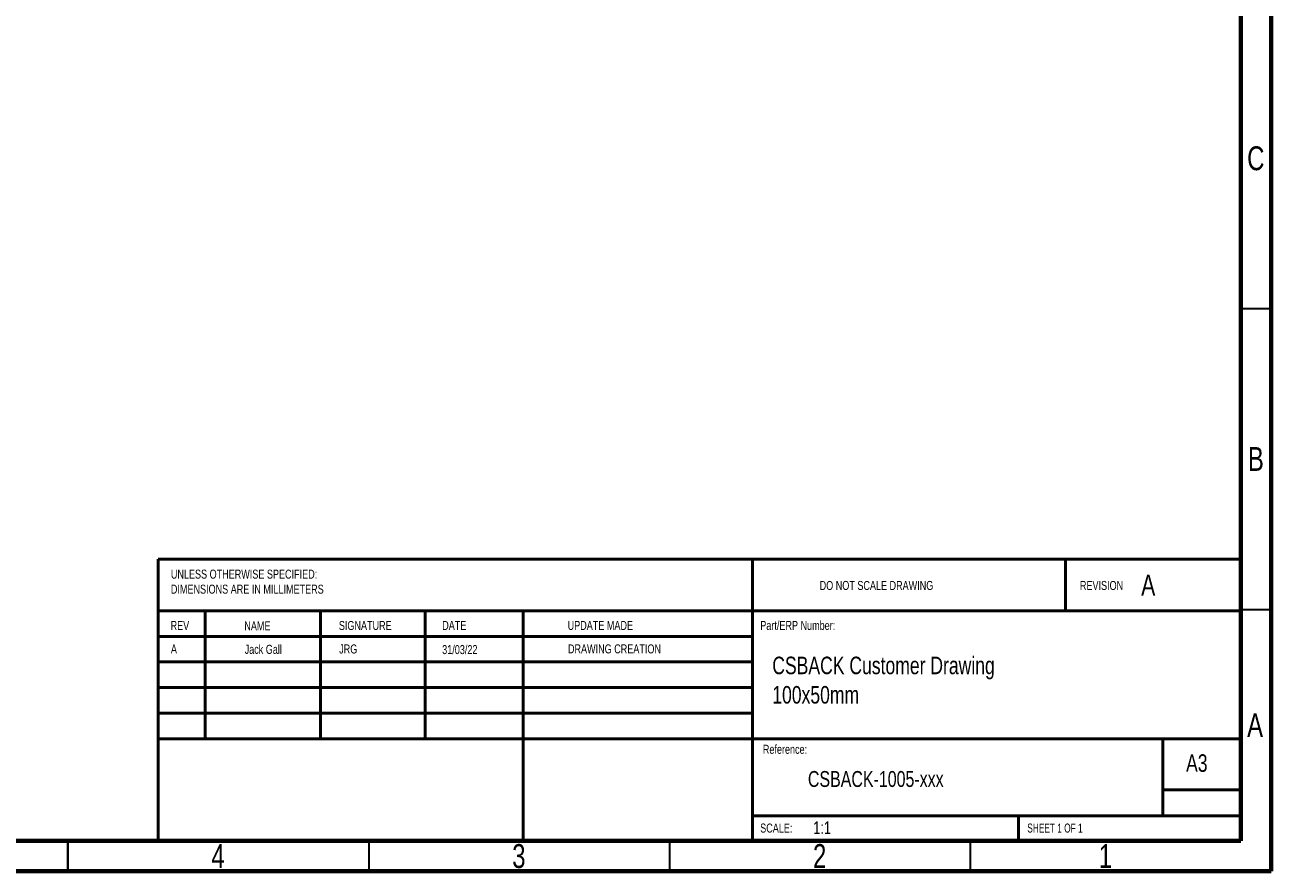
# Model space of a CAD drawing. Header units: millimetres. Extents: x 15 to 415, y 5 to 292.
# Tile 4 of 10: x 208 to 415, y 5 to 146. Entities that reach past the tile are written whole.
import ezdxf

# ---------------------------------------------------------------- set-up
doc = ezdxf.new("R2010")
doc.units = ezdxf.units.MM
doc.styles.add('SLDTEXTSTYLE0', font='TXT', dxfattribs={"width": 0.75})
doc.styles.add('SLDTEXTSTYLE1', font='TXT', dxfattribs={"width": 0.6875})

# ---------------------------------------------------------------- blocks, each defined once
blk = doc.blocks.new('SW_NOTE_0')
at = {"color": 0, "linetype": 'Continuous', "lineweight": 0, "attachment_point": 1, "style": 'SLDTEXTSTYLE0'}
for s, insert, char_height in [('CSBACK Customer Drawing', (0, 3.75), 2.9104), ('100x50mm', (0, -1.13), 2.91)]:
    blk.add_mtext(s, dxfattribs=dict(at, insert=insert, char_height=char_height))
blk = doc.blocks.new('SW_NOTE_0_1')
at = {"color": 0, "linetype": 'Continuous', "lineweight": 0, "char_height": 1.5, "attachment_point": 1, "style": 'SLDTEXTSTYLE0'}
for s, insert in [('UNLESS OTHERWISE SPECIFIED:', (0, 1.93)), ('DIMENSIONS ARE IN MILLIMETERS', (0, -0.57))]:
    blk.add_mtext(s, dxfattribs=dict(at, insert=insert))

msp = doc.modelspace()

# ---------------------------------------------------------------- linework, layer by layer
at = {"color": 7, "linetype": 'Continuous', "lineweight": 70}
for p, q in [((415, 292), (415, 5)), ((410, 287), (410, 10)), ((410, 10), (20, 10)), ((415, 5), (15, 5))]:
    msp.add_line(p, q, dxfattribs=at)
at = {"color": 7, "linetype": 'Continuous', "lineweight": 35}
for p, q in [((410, 98.5), (415, 98.5)), ((410, 48.5), (415, 48.5)), ((215, 5), (215, 10)), ((215, 10), (215, 5)), ((265, 10), (265, 5)), ((315, 10), (315, 5)), ((365, 10), (365, 5))]:
    msp.add_line(p, q, dxfattribs=at)
at = {"color": 7, "linetype": 'Continuous', "lineweight": 50}
for p, q in [((230, 56.849), (410, 56.849)), ((230, 56.849), (230, 10)), ((328.8, 56.849), (328.8, 10)), ((380.8, 48.25), (380.8, 56.849)), ((410, 48.25), (230, 48.25)), ((237.8, 48.25), (237.8, 27)), ((256.991, 48.25), (256.991, 27)), ((274.399, 48.25), (274.399, 27)), ((290.651, 10), (290.651, 48.25)), ((328.8, 44), (230, 44)), ((328.8, 39.75), (230, 39.75)), ((328.8, 35.5), (230, 35.5)), ((328.8, 31.25), (230, 31.25)), ((284.6, 27), (230, 27)), ((284.6, 27), (410, 27)), ((397, 14.25), (397, 27)), ((410, 18.5), (397, 18.5)), ((410, 14.198), (328.8, 14.198)), ((373, 10), (373, 14.25))]:
    msp.add_line(p, q, dxfattribs=at)

# ---------------------------------------------------------------- block references
at = {"color": 7, "linetype": 'Continuous', "lineweight": 0}
for name, p in [('SW_NOTE_0_1', (232.109, 53.173)), ('SW_NOTE_0', (332.083, 36.883))]:
    msp.add_blockref(name, p, dxfattribs=at)

# ---------------------------------------------------------------- texts
for s, insert, char_height, attachment_point, style in [('C', (412.459, 125.454), 3.969, 2, 'SLDTEXTSTYLE0'), ('B', (412.471, 75.481), 3.969, 2, 'SLDTEXTSTYLE0'), ('A', (393.409, 54.286), 3.5, 1, 'SLDTEXTSTYLE0'), ('DO NOT SCALE DRAWING', (339.96, 53.217), 1.5, 1, 'SLDTEXTSTYLE0'), ('REVISION', (383.222, 53.217), 1.5, 1, 'SLDTEXTSTYLE0'), ('REV', (232.062, 46.562), 1.5, 1, 'SLDTEXTSTYLE0'), ('NAME', (244.322, 46.501), 1.5, 1, 'SLDTEXTSTYLE0'), ('SIGNATURE', (260.034, 46.562), 1.5, 1, 'SLDTEXTSTYLE0'), ('DATE', (277.215, 46.576), 1.5, 1, 'SLDTEXTSTYLE0'), ('UPDATE MADE', (298.065, 46.576), 1.5, 1, 'SLDTEXTSTYLE0'), ('Part/ERP Number:', (330.09, 46.576), 1.5, 1, 'SLDTEXTSTYLE0'), ('A', (232.115, 42.665), 1.5, 1, 'SLDTEXTSTYLE0'), ('Jack Gall', (244.375, 42.604), 1.5, 1, 'SLDTEXTSTYLE0'), ('JRG', (260.086, 42.665), 1.5, 1, 'SLDTEXTSTYLE0'), ('31/03/22', (277.215, 42.561), 1.5, 1, 'SLDTEXTSTYLE0'), ('DRAWING CREATION', (298.118, 42.679), 1.5, 1, 'SLDTEXTSTYLE0'), ('A', (412.34, 31.231), 3.969, 2, 'SLDTEXTSTYLE0'), ('Reference:', (330.516, 25.986), 1.5, 1, 'SLDTEXTSTYLE0'), ('A3', (400.871, 24.406), 2.9104, 1, 'SLDTEXTSTYLE0'), ('CSBACK-1005-xxx', (338.005, 21.627), 2.64583, 1, 'SLDTEXTSTYLE0'), ('SCALE:', (330.074, 12.9), 1.5, 1, 'SLDTEXTSTYLE0'), ('1:1', (338.897, 13.272), 2.1167, 1, 'SLDTEXTSTYLE0'), ('SHEET 1 OF 1', (374.478, 12.9), 1.5, 1, 'SLDTEXTSTYLE1'), ('4', (239.96, 9.481), 3.969, 2, 'SLDTEXTSTYLE0'), ('3', (289.96, 9.481), 3.969, 2, 'SLDTEXTSTYLE0'), ('2', (339.96, 9.481), 3.969, 2, 'SLDTEXTSTYLE0'), ('1', (387.46, 9.481), 3.969, 2, 'SLDTEXTSTYLE0')]:
    msp.add_mtext(s, dxfattribs=dict(at, insert=insert, char_height=char_height, attachment_point=attachment_point, style=style))

doc.saveas('drawing.dxf')
